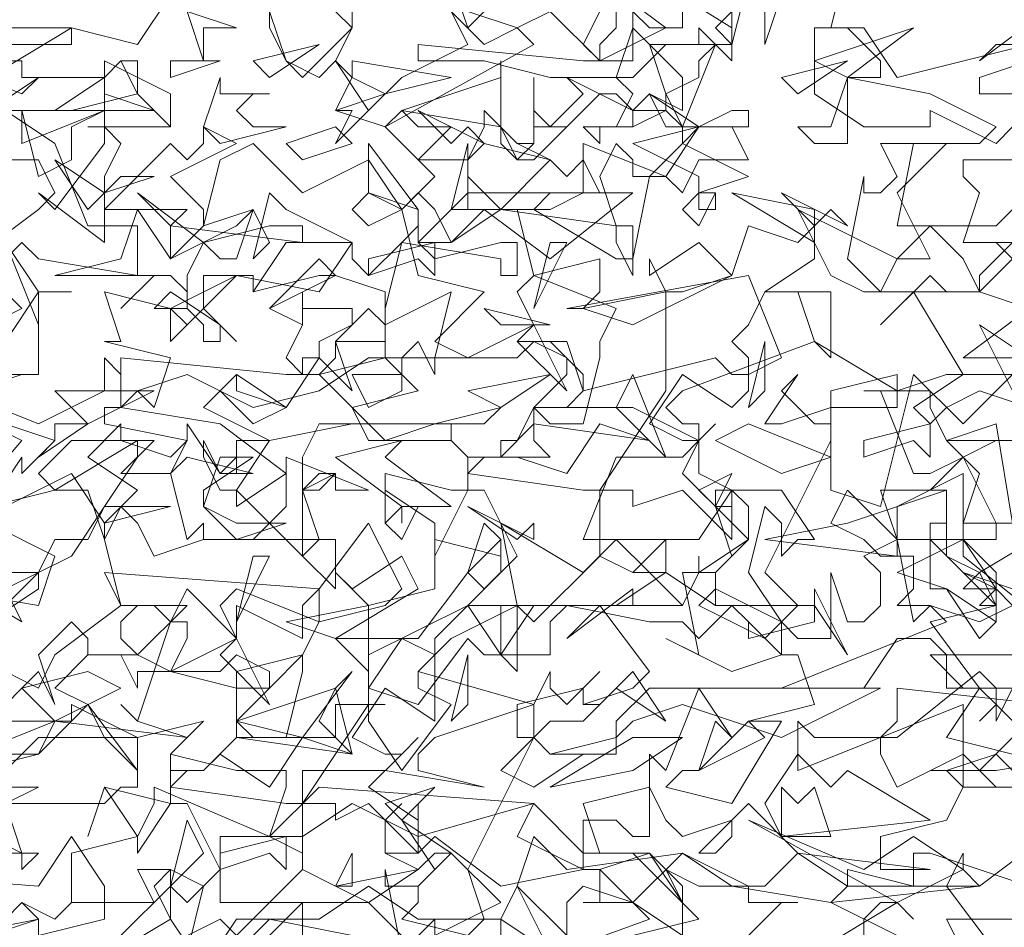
# Model space of a CAD drawing. Header units: millimetres. Extents: x 4234 to 4704, y 1542 to 2004.
# Tile 236 of 256: x 4489.1 to 4495.03, y 1827.82 to 1833.29. Entities that reach past the tile are written whole.
import ezdxf

# ---------------------------------------------------------------- set-up
doc = ezdxf.new("R2010")
doc.units = ezdxf.units.MM
doc.layers.add('BOD', color=40, linetype='Continuous')
doc.layers.add('DIMENSIONS', color=7, linetype='Continuous')

# ---------------------------------------------------------------- blocks, each defined once
blk = doc.blocks.new('A$Cf9015526')
at = {"color": 116, "lineweight": 0, "true_color": 0x136734}
for points in [[(0.5552, 1.5545), (0.644, 1.5767), (0.6662, 1.6211), (0.5552, 1.6211)], [(0.4886, 1.8432), (0.6218, 1.9986), (0.533, 2.0431)], [(2.1097, 2.5538), (1.9098, 2.4872), (1.9098, 2.465), (1.9542, 2.465)], [(1.9986, 1.8876), (1.9098, 1.8876), (1.8876, 1.8876), (1.8876, 1.9542), (1.7988, 1.9098), (1.7988, 1.8654), (1.8876, 1.8654), (1.7988, 1.821), (1.8654, 1.7988), (1.9098, 1.7322), (1.932, 1.7544), (1.932, 1.7988), (1.8876, 1.821), (1.9542, 1.7988)], [(2.0875, 1.71), (1.8654, 1.71), (1.8432, 1.71), (1.8876, 1.6655), (1.9986, 1.6655)], [(2.0209, 1.5545), (1.932, 1.6433), (1.9098, 1.6211), (1.932, 1.6433), (1.932, 1.6655), (1.9098, 1.6877), (1.7988, 1.5989), (1.7766, 1.5989), (1.7766, 1.5767), (1.7988, 1.5323), (1.8876, 1.5767), (1.932, 1.5323), (1.9764, 1.5323)], [(1.9764, 1.3991), (1.8432, 1.4435), (1.821, 1.4435), (1.821, 1.3991), (1.7322, 1.4213), (1.7322, 1.3991), (1.71, 1.3768), (1.7988, 1.3324)], [(1.8876, 1.3102), (1.8654, 1.3546), (1.9764, 1.3546), (1.9764, 1.3102)], [(0.9993, 1.288), (0.9993, 1.3546), (0.9993, 1.3768), (0.8883, 1.2658)], [(0.8439, 1.3102), (0.8661, 1.3991), (0.8217, 1.4213), (0.7773, 1.4213), (0.7995, 1.3768), (0.6884, 1.3768), (0.6662, 1.3546), (0.6218, 1.3768), (0.6662, 1.3546), (0.6884, 1.3768), (0.6884, 1.4435), (0.7773, 1.4657), (0.7995, 1.5101), (0.7995, 1.5323), (0.9549, 1.4657), (0.9771, 1.5323), (0.9771, 1.5545), (0.9549, 1.5545), (0.9327, 1.5545), (0.9105, 1.5545), (0.8217, 1.5767), (0.8439, 1.5989), (0.7773, 1.6211), (0.755, 1.6433), (0.7773, 1.6211), (0.8217, 1.7544), (0.8439, 1.7544), (0.8439, 1.7322), (0.8217, 1.6877), (0.9105, 1.6655), (0.9105, 1.6877), (0.9993, 1.71), (0.9549, 1.6655), (0.9327, 1.6655), (0.9105, 1.6655), (0.9105, 1.5989), (1.0437, 1.5989), (1.0437, 1.6433), (1.0659, 1.6433), (1.1104, 1.6433), (1.0882, 1.6433), (1.0882, 1.6211), (1.1326, 1.5545), (1.1992, 1.6433), (1.1548, 1.6655), (1.1548, 1.6877), (1.177, 1.71), (1.1326, 1.7322), (1.0882, 1.6655), (1.0882, 1.6877), (1.0437, 1.7322), (1.1548, 1.7322), (1.2214, 1.821), (1.2436, 1.7988), (1.288, 1.8432), (1.2436, 1.932), (1.2214, 1.932), (1.177, 1.8432), (1.177, 1.8876), (1.1104, 1.932), (1.1104, 1.8876), (1.1104, 1.9542), (1.1992, 1.932), (1.2214, 1.932), (1.2214, 1.9764), (1.1992, 1.9986), (1.2214, 1.9764), (1.2658, 1.9764), (1.2436, 1.9764), (1.2214, 1.9542), (1.3768, 1.932), (1.3991, 1.932), (1.4879, 2.0653), (1.4879, 2.1985), (1.5101, 2.1985), (1.5767, 2.2207), (1.5989, 2.2873), (1.6655, 2.2651), (1.6877, 2.2873), (1.6877, 2.2429), (1.6211, 2.1985), (1.71, 2.1985), (1.71, 2.1097), (1.6877, 2.1319), (1.6655, 2.1985), (1.6433, 2.1985), (1.6211, 2.1985), (1.5989, 2.1541), (1.5767, 2.1319), (1.5989, 2.1097), (1.5989, 2.0653), (1.5767, 2.0431), (1.5101, 2.0875), (1.4657, 2.0209), (1.5101, 1.9986), (1.5323, 1.9986), (1.5545, 2.0209), (1.5323, 1.9986), (1.5101, 1.9542), (1.5545, 1.9098), (1.5767, 1.9098), (1.5545, 1.9098), (1.5545, 1.932), (1.5767, 1.932), (1.5767, 1.8654), (1.5101, 1.932), (1.4435, 1.9098), (1.4435, 1.932), (1.4213, 1.932), (1.3991, 1.932), (1.3991, 1.8432), (1.4435, 1.821), (1.4879, 1.8654), (1.4879, 1.821), (1.4657, 1.821), (1.4435, 1.821), (1.3991, 1.8432), (1.3102, 1.7544), (1.288, 1.7766), (1.1992, 1.7322), (1.1548, 1.6877), (1.3102, 1.6433), (1.3324, 1.6877), (1.3324, 1.6655), (1.3546, 1.6433), (1.3991, 1.6877), (1.3768, 1.6655), (1.3768, 1.6433), (1.3991, 1.6433), (1.4435, 1.6877), (1.4879, 1.6211), (1.4213, 1.6655), (1.3768, 1.6211), (1.3324, 1.6211), (1.3102, 1.5989), (1.3324, 1.5767), (1.3768, 1.5767), (1.3102, 1.5323), (1.2658, 1.5545), (1.3102, 1.5989), (1.3102, 1.6433), (1.177, 1.5989), (1.1548, 1.5767), (1.1548, 1.5545), (1.2436, 1.5323), (1.1104, 1.5545), (0.9993, 1.5545), (0.9993, 1.4435), (0.9549, 1.4657), (0.8883, 1.4657), (0.8883, 1.3768), (1.0882, 1.3768), (1.1548, 1.3102)], [(1.177, 1.3324), (1.177, 1.3546), (1.177, 1.3324), (1.2658, 1.3768), (1.1992, 1.4435), (1.177, 1.4435), (1.1548, 1.4213), (1.1104, 1.4435), (1.1104, 1.4879), (1.1326, 1.5101), (1.1104, 1.4879), (1.1104, 1.4435), (1.1326, 1.4435), (1.1548, 1.4435), (1.177, 1.4657), (1.2658, 1.3991), (1.3768, 1.4213), (1.3768, 1.4879), (1.4213, 1.4879), (1.4435, 1.4657), (1.4657, 1.4657), (1.4657, 1.5767), (1.4879, 1.5545), (1.5323, 1.6655), (1.5767, 1.5989), (1.5545, 1.6211), (1.5323, 1.5545), (1.5101, 1.5545), (1.4879, 1.5323), (1.5767, 1.5101), (1.6433, 1.6211), (1.6211, 1.6211), (1.5989, 1.6211), (1.6877, 1.6433), (1.6655, 1.71), (1.6433, 1.71), (1.5767, 1.6877), (1.4879, 1.7322), (1.5323, 1.71), (1.5101, 1.821), (1.5545, 1.821), (1.5545, 1.7988), (1.5323, 1.7766), (1.6211, 1.7322), (1.6655, 1.7766), (1.6211, 1.821), (1.71, 1.9986), (1.71, 2.0209), (1.71, 2.0653), (1.7988, 2.0875), (1.7988, 2.0653), (1.8654, 2.0875), (1.8876, 2.0875), (1.821, 2.1985), (1.7766, 2.1541), (1.8432, 2.2207), (1.8654, 2.1985), (1.9098, 2.1985), (1.9542, 2.2429), (1.932, 2.2651), (1.9542, 2.2429)], [(1.9986, 2.354), (1.932, 2.2873), (1.9098, 2.2873), (1.8876, 2.2873), (1.7988, 2.2873), (1.821, 2.3984), (1.9098, 2.3984), (1.932, 2.4206), (1.8432, 2.465), (1.7322, 2.4872), (1.7322, 2.465), (1.7322, 2.4206), (1.7322, 2.3984), (1.6877, 2.3984), (1.6655, 2.4206), (1.71, 2.4206), (1.7322, 2.4872), (1.7544, 2.4872), (1.7766, 2.4872), (1.7766, 2.5094), (1.7322, 2.5538), (1.6877, 2.5538), (1.7544, 2.5538), (1.7988, 2.4872), (1.9764, 2.5316)], [(0.8217, 2.5982), (0.7773, 2.5316), (0.6884, 2.5538), (0.5774, 2.4872)], [(1.5989, 2.6205), (1.5767, 2.5316), (1.4879, 2.5316), (1.4435, 2.4872), (1.3324, 2.4872), (1.2436, 2.5094), (1.177, 2.5094), (1.1548, 2.5094), (1.1548, 2.5316), (1.3768, 2.5094), (1.4435, 2.5094), (1.4435, 2.5316), (1.4435, 2.576), (1.4657, 2.5538), (1.5101, 2.5538), (1.5101, 2.6205)], [(1.7322, 2.6427), (1.71, 2.5538), (1.6877, 2.5538), (1.6877, 2.465), (1.7544, 2.4206), (1.8432, 2.4206), (1.8432, 2.4428), (1.932, 2.3984), (1.9542, 2.4206)], [(1.9986, 2.3762), (1.8876, 2.3762), (1.8876, 2.354), (1.9098, 2.3318), (1.8876, 2.2651), (1.9542, 2.2651), (1.9098, 2.2207), (1.9098, 2.1985), (1.9764, 2.1763), (1.8876, 2.1097), (1.9764, 2.1097)], [(1.9542, 2.0875), (1.932, 2.0653), (1.8876, 2.0209), (1.821, 2.0875), (1.7766, 1.9098), (1.71, 1.932), (1.71, 2.0431), (1.6433, 2.0209), (1.6211, 2.0209), (1.6655, 2.0875), (1.6433, 2.0653), (1.6877, 2.0209), (1.71, 2.0209), (1.71, 2.0431), (1.7988, 2.0431), (1.7988, 2.0653), (1.6877, 2.1319), (1.5101, 2.0653), (1.4879, 2.0431), (1.5101, 2.0209), (1.5323, 2.0209), (1.5323, 1.9542), (1.5767, 1.932), (1.6433, 1.932), (1.6877, 1.8654), (1.6655, 1.8654), (1.6433, 1.8432), (1.6433, 1.8876), (1.6211, 1.9098), (1.5989, 1.821), (1.6433, 1.7544), (1.6655, 1.7322), (1.71, 1.7322), (1.71, 1.821), (1.7322, 1.7544), (1.7544, 1.7544), (1.7766, 1.7766), (1.7766, 1.821), (1.7544, 1.8432), (1.7988, 1.8654), (1.821, 1.7544), (1.8432, 1.7766), (1.9098, 1.7544), (1.9542, 1.7766), (1.932, 1.7988), (1.8876, 1.7988), (1.9098, 1.821), (1.8654, 1.8432), (1.8654, 1.932), (1.8432, 1.932), (1.8876, 1.9764), (1.8654, 1.9986), (1.9542, 1.9986), (1.932, 1.9986), (1.8876, 1.9764), (1.9098, 1.9542), (1.8876, 1.8876), (1.8876, 1.8432), (1.9986, 1.7544)], [(1.9542, 1.6655), (1.932, 1.6211), (1.932, 1.6433), (1.9098, 1.6655), (1.8654, 1.5989), (1.9542, 1.5767)], [(1.9764, 1.5323), (1.932, 1.5767), (1.8654, 1.5545), (1.8876, 1.5323), (1.8654, 1.4879), (1.7766, 1.4657), (1.7766, 1.4435), (1.7766, 1.4213), (1.8432, 1.4213), (1.6655, 1.4435), (1.5989, 1.5101), (1.5323, 1.4435), (1.5545, 1.4435), (1.5767, 1.4657), (1.5767, 1.4879), (1.5101, 1.4657), (1.4879, 1.4879), (1.4657, 1.5323), (1.3768, 1.5101), (1.3991, 1.4435), (1.4657, 1.4435), (1.3991, 1.4213), (1.4435, 1.3768), (1.5101, 1.3324), (1.5101, 1.3768), (1.4879, 1.4213), (1.5323, 1.3991), (1.5989, 1.3991), (1.5989, 1.3768), (1.6655, 1.3768), (1.6433, 1.3768), (1.5989, 1.3324)], [(1.6877, 1.3102), (1.7988, 1.3768), (1.821, 1.3546), (1.7988, 1.3768), (1.7766, 1.3768), (1.7544, 1.3546), (1.7544, 1.3102)], [(1.932, 1.3102), (1.8654, 1.3991), (1.8876, 1.4435), (1.8876, 1.4213), (1.9098, 1.3991), (1.9986, 1.4657), (2.0653, 1.3991), (2.0875, 1.3991), (2.1541, 1.3546), (2.1985, 1.3546), (2.2207, 1.3768), (2.1985, 1.288), (2.1097, 1.3768), (2.0209, 1.3102)], [(0.755, 1.3324), (0.8217, 1.3991), (0.8439, 1.3768), (0.8883, 1.4213), (0.8439, 1.5101), (0.8217, 1.5101), (0.7773, 1.4435), (0.7773, 1.4657), (0.7328, 1.5323), (0.7106, 1.4657), (0.7328, 1.5323), (0.8217, 1.5101), (0.8217, 1.5545), (0.8217, 1.5767), (0.8217, 1.5545), (0.8661, 1.5545), (0.8439, 1.5545), (0.8217, 1.5323), (0.9771, 1.5101), (0.9993, 1.5101), (1.0882, 1.6433), (1.0882, 1.7766), (1.177, 1.7988), (1.177, 1.8654), (1.2658, 1.8432), (1.2658, 1.8654), (1.2658, 1.821), (1.2214, 1.7766), (1.288, 1.7766), (1.288, 1.6877), (1.2658, 1.71), (1.2658, 1.7766), (1.2436, 1.7766), (1.2214, 1.7766), (1.177, 1.7322), (1.177, 1.71), (1.177, 1.6877), (1.177, 1.6433), (1.177, 1.6211), (1.1104, 1.6655), (1.0659, 1.5989), (1.1104, 1.5767), (1.1326, 1.5767), (1.1548, 1.5989), (1.1326, 1.5767), (1.0882, 1.5323), (1.1548, 1.4879), (1.1548, 1.5101), (1.1548, 1.4435), (1.0882, 1.5101), (1.0437, 1.4879), (1.0437, 1.5101), (1.0215, 1.5101), (0.9993, 1.5101), (0.9993, 1.4213), (1.0437, 1.3991), (1.0659, 1.4435), (1.0659, 1.4213), (1.0659, 1.3991), (1.0437, 1.3991), (0.9993, 1.4213), (0.9105, 1.3324), (0.8883, 1.3546), (0.7995, 1.3102)], [(1.1326, 1.3102), (1.1104, 1.4213), (1.1104, 1.3991), (1.1548, 1.3991), (1.1548, 1.3768), (1.1326, 1.3546), (1.2214, 1.3324), (1.2436, 1.3546), (1.2214, 1.4213), (1.3102, 1.5989), (1.288, 1.5989), (1.288, 1.6433), (1.3768, 1.6655), (1.3768, 1.6433), (1.4435, 1.6655), (1.4657, 1.6877), (1.3991, 1.7766), (1.3546, 1.7322), (1.4435, 1.7988), (1.4435, 1.7766), (1.5101, 1.7766), (1.5323, 1.821), (1.5323, 1.8432), (1.5323, 1.821), (1.5989, 1.8654), (1.5989, 1.9098), (1.5767, 1.932), (1.5323, 1.8654), (1.4879, 1.8654), (1.4657, 1.8654), (1.3768, 1.8654), (1.4213, 1.9764), (1.5101, 1.9764), (1.5323, 1.9986), (1.4435, 2.0431), (1.3324, 2.0431), (1.3102, 2.0431), (1.3102, 1.9986), (1.3324, 1.9764), (1.2658, 1.9764), (1.2658, 1.9986), (1.288, 1.9986), (1.3102, 2.0431), (1.3546, 2.0431), (1.3768, 2.0653), (1.3768, 2.0875), (1.3324, 2.1319), (1.288, 2.1319), (1.3546, 2.1319), (1.3768, 2.0653), (1.5545, 2.1097), (1.5767, 2.0875), (1.5989, 2.0875), (1.6433, 2.1097), (1.5989, 2.2207), (1.3546, 2.1763), (1.3768, 2.1763), (1.3991, 2.1985), (1.3991, 2.2429), (1.3102, 2.2207), (1.288, 2.3095), (1.1992, 2.3095), (1.2214, 2.3984), (1.2214, 2.3762), (1.2436, 2.3984), (1.2214, 2.3762), (1.2214, 2.354), (1.2658, 2.3095), (1.3324, 2.3762), (1.3546, 2.354), (1.3768, 2.3762), (1.3991, 2.3318), (1.3324, 2.3318), (1.3102, 2.3095), (1.4213, 2.2429), (1.4435, 2.2429), (1.4657, 2.354), (1.5101, 2.3984), (1.5101, 2.4206), (1.4879, 2.4428), (1.4435, 2.4206), (1.4435, 2.4428), (1.4213, 2.465), (1.3991, 2.465), (1.3768, 2.4428), (1.3546, 2.4206), (1.3102, 2.4206), (1.3102, 2.4872), (1.3102, 2.4428), (1.3324, 2.4206), (1.3768, 2.465), (1.3546, 2.4872), (1.4435, 2.4428), (1.4879, 2.4428), (1.4879, 2.465), (1.5101, 2.4206), (1.5545, 2.5316), (1.5767, 2.5094), (1.5767, 2.5316), (1.5767, 2.5538), (1.3991, 2.6649)], [(1.3991, 2.6205), (1.4879, 2.5538), (1.3991, 2.5094), (1.3324, 2.576), (1.288, 2.5538), (1.3102, 2.5316), (1.1104, 2.4206), (1.0437, 2.4428), (1.0659, 2.4872), (1.0437, 2.5094), (1.0215, 2.4872), (0.9771, 2.5094), (0.9549, 2.5538), (0.9549, 2.576), (0.9771, 2.5094), (0.9993, 2.4872), (1.0659, 2.5538), (1.0437, 2.576)], [(1.0659, 2.576), (1.0659, 2.5538), (1.0437, 2.5094), (1.0882, 2.4428), (1.1326, 2.4872), (1.2214, 2.5316), (1.1992, 2.576)], [(0.5996, 2.5538), (0.6884, 2.5538), (0.6884, 2.5316), (0.5108, 2.5316)], [(0.5108, 2.5094), (0.6218, 2.465), (0.644, 2.4872), (0.5774, 2.4428)], [(0.5774, 2.2207), (0.6218, 2.1763), (0.5774, 2.1541)], [(1.9986, 2.5316), (1.932, 2.5316), (1.9098, 2.5094), (1.9986, 2.576)], [(0.7106, 2.4206), (0.8217, 2.4206), (0.7106, 2.4206)], [(0.533, 2.0653), (0.644, 2.0209), (0.7328, 2.0653), (0.7328, 2.1097), (0.755, 2.0875), (0.755, 2.0431), (0.7328, 2.0431), (0.7328, 2.0209), (0.8439, 1.9986), (0.8217, 1.9764), (0.755, 1.9986), (0.6884, 1.9986), (0.644, 1.9542), (0.6662, 1.932), (0.5774, 1.9098), (0.6218, 1.9764), (0.6218, 1.9542), (0.6662, 1.9986), (0.533, 2.0431)], [(2.0209, 1.8876), (1.9098, 1.821), (1.932, 1.7766), (1.932, 1.7544), (1.8654, 1.7988), (1.8432, 1.7988), (1.8432, 1.8876), (1.8654, 1.8876), (1.8654, 1.8654), (1.932, 1.8654), (1.932, 1.8876), (1.8876, 1.9764), (1.8432, 1.9542), (1.821, 1.9542), (1.7766, 2.0653), (1.7544, 2.0653), (1.8432, 2.0653), (1.8432, 2.0431), (1.8654, 1.9986), (1.932, 2.0209), (1.9542, 1.8876)], [(0.5552, 1.5767), (0.6662, 1.6211), (0.8439, 1.5989), (0.8661, 1.6211), (0.7773, 1.5989), (0.644, 1.5989), (0.5996, 1.5545)], [(0.5996, 1.5323), (0.6218, 1.5323), (0.644, 1.5323), (0.5996, 1.5101), (0.6218, 1.4435), (0.5996, 1.4435)], [(0.5108, 1.7988), (0.644, 1.7766), (0.6662, 1.8432), (0.5774, 1.8876)], [(0.5996, 1.9098), (0.6884, 1.9542), (0.7328, 1.8876), (0.7773, 1.932), (0.7106, 1.9764), (0.755, 2.0209), (0.755, 1.9986), (0.7995, 1.9986), (0.755, 1.9542), (0.8217, 1.9542), (0.8439, 1.9986), (0.8439, 2.0209), (0.8883, 1.9542), (0.9105, 1.9764), (0.8883, 1.9542), (0.9327, 1.9542), (0.8439, 1.9764), (0.8217, 1.9542), (0.8439, 1.8654), (0.8661, 1.8876), (0.8661, 1.8654), (0.9327, 1.8654), (0.9771, 1.9098), (0.9771, 1.9764), (1.0882, 1.932), (1.0437, 1.932), (1.0437, 1.9542), (1.0215, 1.9542), (0.9993, 1.932), (1.0215, 1.8654), (1.0437, 1.8654), (1.0437, 1.7988), (0.9993, 1.8432), (1.0215, 1.8654), (0.8661, 1.8654), (0.7995, 1.8432), (0.7773, 1.8876), (0.755, 1.9098), (0.7328, 1.8654), (0.755, 1.7766), (0.8439, 1.7766), (0.7773, 1.71), (0.8217, 1.6877), (0.9105, 1.7322), (0.8883, 1.7766), (0.9105, 1.7988), (1.0215, 1.7544), (0.9993, 1.71), (0.9993, 1.6877), (0.9771, 1.5989), (0.9327, 1.5989), (0.9105, 1.6211), (0.9549, 1.6655), (0.9549, 1.6877), (0.9105, 1.71), (0.8883, 1.6877), (0.7773, 1.6877), (0.7773, 1.6655), (0.755, 1.71), (0.7328, 1.71), (0.7106, 1.71), (0.7106, 1.7322), (0.6884, 1.7544), (0.644, 1.71), (0.6662, 1.6433), (0.644, 1.6877), (0.5774, 1.6211)], [(0.5996, 1.5767), (0.644, 1.5767), (0.6884, 1.6211), (0.5552, 1.6211)], [(0.5108, 1.7322), (0.644, 1.6655), (0.6662, 1.71), (0.755, 1.7766), (0.7328, 1.821), (1.0215, 1.7988), (1.0882, 1.8876), (1.1326, 1.7988), (1.1104, 1.7766), (1.0215, 1.7544), (1.0215, 1.7766), (1.0215, 1.7988), (0.9993, 1.7766), (0.9993, 1.7322), (0.9105, 1.7766), (0.9105, 1.7544), (0.9105, 1.7322), (0.8439, 1.7988), (0.8217, 1.7544), (0.7995, 1.7766), (0.7773, 1.7766), (0.755, 1.7544), (0.755, 1.7322), (0.7773, 1.71), (0.7106, 1.71), (0.6662, 1.6655), (0.7106, 1.6433), (0.7773, 1.5545), (0.7773, 1.5323), (0.755, 1.5323), (0.7328, 1.5101), (0.533, 1.5101)], [(0.2887, 1.288), (0.3775, 1.3546), (0.3553, 1.4213), (0.644, 1.3991), (0.6884, 1.4657), (0.7328, 1.3991), (0.7328, 1.3546), (0.644, 1.3324), (0.644, 1.3546), (0.6218, 1.3768), (0.5996, 1.3546), (0.5996, 1.3324), (0.533, 1.3546), (0.5108, 1.3324), (0.4664, 1.3768), (0.4219, 1.3324), (0.3997, 1.3546), (0.3775, 1.3546), (0.3775, 1.3324)]]:
    blk.add_lwpolyline(points, dxfattribs=at)
for points in [[(1.2658, 2.5982), (1.2214, 2.5538), (1.1992, 2.6205), (1.2436, 2.576)], [(1.4435, 2.5982), (1.4657, 2.5982), (1.4213, 2.576), (1.4213, 2.5538), (1.3991, 2.5316), (1.3991, 2.5094), (1.3768, 2.5316), (1.3991, 2.576), (1.3546, 2.5982), (1.3991, 2.5982), (1.4213, 2.576), (1.3991, 2.576), (1.3991, 2.6205), (1.4213, 2.6205)], [(1.6211, 2.5316), (1.6211, 2.576), (1.5989, 2.5982), (1.5767, 2.576), (1.5767, 2.5316), (1.5545, 2.5538), (1.6211, 2.6205), (1.6433, 2.5982)], [(1.288, 2.5538), (1.2436, 2.5316), (1.1992, 2.576), (1.2214, 2.5982), (1.2214, 2.576)], [(0.8661, 2.5538), (0.8661, 2.5094), (0.8439, 2.576), (0.9105, 2.5538)], [(1.5101, 2.4428), (1.4657, 2.465), (1.4435, 2.4428), (1.4435, 2.4206), (1.3991, 2.4206), (1.3991, 2.3984), (1.3768, 2.4206), (1.4213, 2.4206), (1.4435, 2.465), (1.4213, 2.4872), (1.4435, 2.5538), (1.5101, 2.4872)], [(1.5323, 2.5094), (1.5323, 2.4872), (1.4879, 2.465), (1.4657, 2.5316), (1.5323, 2.5316), (1.5323, 2.5538), (1.5545, 2.5316)], [(1.6877, 2.5094), (1.821, 2.5538), (1.7322, 2.4872)], [(0.9549, 2.4872), (0.9327, 2.5094), (1.0215, 2.5316)], [(0.7328, 2.4872), (0.755, 2.5094), (0.7773, 2.5094), (0.7773, 2.465), (0.6884, 2.4428), (0.5996, 2.4428), (0.5996, 2.5094), (0.6218, 2.5094), (0.6218, 2.4872)], [(0.755, 2.3984), (0.7328, 2.354), (0.7328, 2.3318), (0.7328, 2.3095), (0.8217, 2.3984), (0.8439, 2.3762), (0.8661, 2.3984), (0.8661, 2.4206), (0.9105, 2.3984), (0.8217, 2.354), (0.8661, 2.3095), (0.8661, 2.2873), (0.8217, 2.2429), (0.8217, 2.2873), (0.8439, 2.3095), (0.7995, 2.3095), (0.7328, 2.3095), (0.7328, 2.2651), (0.644, 2.3318), (0.6662, 2.3095), (0.7328, 2.3984), (0.7328, 2.5094), (0.7328, 2.4206)], [(0.8217, 2.4206), (0.7773, 2.465), (0.755, 2.5094), (0.7328, 2.4872), (0.7328, 2.5094), (0.8217, 2.465)], [(0.8217, 2.4872), (0.8217, 2.5094), (0.8883, 2.5094)], [(1.1104, 2.465), (1.0437, 2.3984), (1.0659, 2.4428), (1.0437, 2.4428), (1.1104, 2.465), (1.0659, 2.4872), (1.0659, 2.5094), (1.1992, 2.4872)], [(1.1326, 2.4428), (1.2658, 2.4872), (1.2658, 2.5094), (1.2658, 2.4206)], [(1.6655, 2.465), (1.6433, 2.4872), (1.7322, 2.5094)], [(0.7995, 2.4428), (0.6662, 2.4428), (0.7328, 2.4872), (0.7328, 2.465)], [(0.9549, 2.465), (0.9327, 2.465), (0.9105, 2.4428), (0.9327, 2.4206), (0.9771, 2.4206), (0.8883, 2.3984), (0.8661, 2.4206), (0.8883, 2.4872), (0.8883, 2.465)], [(1.5767, 2.4428), (1.5989, 2.4428), (1.5989, 2.4206), (1.4879, 2.4206), (1.4657, 2.465), (1.5323, 2.4206)], [(0.6662, 2.3984), (0.7106, 2.2873), (0.7773, 2.2873), (0.7773, 2.2207), (0.644, 2.2429), (0.6218, 2.2651), (0.5774, 2.2207), (0.533, 2.2207), (0.4441, 2.1985), (0.4441, 2.2207), (0.4886, 2.2651), (0.533, 2.2207), (0.5552, 2.2429), (0.644, 2.3095), (0.6662, 2.3318), (0.644, 2.3762), (0.5996, 2.3762), (0.5774, 2.354), (0.5774, 2.3095), (0.5552, 2.3762), (0.5996, 2.4428)], [(0.7328, 2.4428), (0.6884, 2.4206), (0.6884, 2.3762), (0.644, 2.354), (0.6218, 2.4428), (0.6218, 2.3984)], [(1.1992, 2.4206), (1.1548, 2.3762), (1.2214, 2.3762), (1.2436, 2.4206), (1.2436, 2.4428), (1.288, 2.3984), (1.3102, 2.3984), (1.288, 2.3984), (1.3324, 2.3762), (1.2436, 2.3984), (1.2214, 2.3762), (1.2214, 2.3095), (1.2436, 2.3095), (1.2658, 2.3095), (1.3324, 2.3095), (1.3768, 2.3318), (1.3768, 2.3984), (1.4879, 2.354), (1.4435, 2.354), (1.4435, 2.3762), (1.4213, 2.3984), (1.3991, 2.354), (1.4213, 2.2873), (1.4435, 2.2873), (1.4435, 2.2207), (1.4213, 2.2651), (1.4213, 2.2873), (1.2658, 2.3095), (1.1992, 2.2651), (1.177, 2.3095), (1.1548, 2.3318), (1.1326, 2.3095), (1.1548, 2.2207), (1.2436, 2.1985), (1.177, 2.1319), (1.2214, 2.1097), (1.3102, 2.1541), (1.288, 2.1985), (1.3102, 2.2207), (1.4213, 2.1763), (1.3991, 2.1319), (1.3991, 2.1097), (1.3768, 2.0209), (1.3324, 2.0209), (1.3102, 2.0431), (1.3546, 2.0875), (1.3546, 2.1097), (1.3102, 2.1319), (1.288, 2.1097), (1.177, 2.1097), (1.177, 2.0875), (1.1548, 2.1319), (1.1326, 2.1097), (1.1104, 2.1097), (1.1104, 2.1541), (1.0882, 2.1763), (1.0437, 2.1319), (1.0659, 2.0653), (1.0215, 2.1097), (0.9771, 2.0431), (0.9105, 2.0875), (0.8661, 2.0431), (0.9549, 1.9986), (1.0659, 2.0209), (1.2436, 2.0209), (1.2658, 2.0431), (1.177, 2.0209), (1.0215, 2.0209), (0.9993, 1.9764), (0.9993, 1.9542), (0.9993, 1.932), (1.0215, 1.932), (1.0437, 1.9542), (0.9993, 1.932), (0.9993, 1.8654), (0.9993, 1.8432), (0.9105, 1.932), (0.9105, 1.9098), (0.9771, 1.9542), (0.8883, 2.0209), (0.755, 2.0431), (0.7773, 2.0653), (0.7995, 2.0431), (0.8217, 2.1097), (0.7328, 2.1319), (0.755, 2.1319), (0.7328, 2.1985), (0.8217, 2.1763), (0.9105, 2.2207), (1.0215, 2.1985), (1.0659, 2.2651), (0.9771, 2.3095), (0.9549, 2.3318), (0.9327, 2.2429), (0.9549, 2.2651), (0.9327, 2.3095), (0.8661, 2.2873), (0.8883, 2.3762), (0.9327, 2.3984), (0.9993, 2.3318), (1.0882, 2.3762), (1.1326, 2.3095), (1.177, 2.354), (1.1104, 2.4206), (1.1326, 2.4428), (1.1548, 2.4206)], [(1.2214, 2.4206), (1.2436, 2.3984), (1.1548, 2.4428), (1.1992, 2.3984)], [(0.9993, 2.3762), (0.9771, 2.3984), (1.0437, 2.4206), (1.0659, 2.3984)], [(1.3102, 2.3984), (1.3102, 2.4206), (1.3324, 2.4206), (1.3546, 2.4206), (1.3102, 2.3762), (1.288, 2.3762), (1.2658, 2.3984), (1.2658, 2.4206), (1.288, 2.3762)], [(1.5989, 2.354), (1.5323, 2.3318), (1.5545, 2.3318), (1.5545, 2.3095), (1.5323, 2.3095), (1.5323, 2.354), (1.4435, 2.3984), (1.5323, 2.4206), (1.5101, 2.3984)], [(1.5989, 2.3762), (1.5323, 2.3762), (1.5101, 2.3318), (1.4879, 2.354), (1.5323, 2.4206), (1.5767, 2.4206)], [(1.1548, 2.2651), (1.177, 2.2429), (1.2658, 2.2651), (1.288, 2.2651), (1.288, 2.2207), (1.2658, 2.2207), (1.2658, 2.2429), (1.1326, 2.2651), (1.1104, 2.1763), (1.1104, 2.1541), (1.1992, 2.1985), (1.177, 2.1097), (1.0882, 2.1097), (1.0215, 2.0653), (0.9327, 2.0431), (0.8439, 2.0875), (0.7773, 2.0653), (0.755, 2.0653), (0.755, 2.1097), (0.9771, 2.0875), (1.0215, 2.0875), (1.0437, 2.1097), (1.0437, 2.1319), (1.0659, 2.1319), (1.1104, 2.1319), (1.1104, 2.1985), (1.0437, 2.2207), (1.0215, 2.2207), (0.9327, 2.1985), (0.9327, 2.2207), (0.9105, 2.2207), (0.8661, 2.1763), (0.9105, 2.1319), (0.8661, 2.1763), (0.8661, 2.2207), (0.9327, 2.2207), (0.9327, 2.1985), (0.9771, 2.2651), (1.0659, 2.2651), (1.0659, 2.2429), (1.0882, 2.2207), (1.1326, 2.2651), (1.1548, 2.2873), (1.1548, 2.3095), (1.0882, 2.3318), (1.0882, 2.3984), (1.1548, 2.3095)], [(1.7988, 2.3318), (1.8432, 2.2429), (1.7988, 2.2429), (1.7766, 2.1985), (1.7322, 2.2429), (1.7544, 2.354), (1.7544, 2.3318), (1.7766, 2.3318), (1.7988, 2.354), (1.7766, 2.3984), (1.8654, 2.3984)], [(0.755, 2.354), (0.7995, 2.354), (0.7328, 2.3318), (0.7106, 2.3095), (0.6662, 2.3762), (0.7328, 2.3318)], [(0.9549, 2.2873), (0.9993, 2.2873), (0.9993, 2.2651), (0.8217, 2.2873), (0.7773, 2.3318), (0.8661, 2.2651)], [(1.0882, 2.2873), (1.0659, 2.3095), (1.0882, 2.3318), (1.1326, 2.3095)], [(1.3324, 2.2429), (1.2436, 2.3095), (1.1992, 2.2651), (1.177, 2.2651), (1.177, 2.2207), (1.1548, 2.2429), (1.0882, 2.2207), (1.0882, 2.2429), (1.177, 2.2651), (1.1548, 2.2651), (1.2214, 2.3318), (1.4435, 2.3318)], [(1.5323, 2.2873), (1.5101, 2.3095), (1.5323, 2.3318), (1.5545, 2.3318)], [(1.6877, 2.2651), (1.5767, 2.3318), (1.6877, 2.3095)], [(1.71, 2.3095), (1.7322, 2.2873), (1.6433, 2.3318), (1.6877, 2.2873)], [(0.9105, 2.2873), (0.9327, 2.3095), (0.9105, 2.2429), (0.8883, 2.2429), (0.8661, 2.2651), (0.8439, 2.2207), (0.8439, 2.1763), (0.8439, 2.1985), (0.8217, 2.2207), (0.7995, 2.2207), (0.755, 2.1763), (0.7995, 2.2207), (0.6884, 2.2207), (0.6662, 2.2207), (0.755, 2.2429), (0.7773, 2.3095), (0.8217, 2.2429)], [(1.8432, 2.2873), (1.8876, 2.2429), (1.9098, 2.1985), (1.7988, 2.1985), (1.7766, 2.1985), (1.7544, 2.1985), (1.71, 2.2207), (1.6655, 2.3095), (1.7988, 2.2429)], [(0.644, 2.1541), (0.5996, 2.2651), (0.644, 2.1985)], [(1.3102, 2.1763), (1.3324, 2.2651), (1.3546, 2.2651)], [(1.4435, 2.1541), (1.3768, 2.1763), (1.4879, 2.1985), (1.4657, 2.2429), (1.4657, 2.2207), (1.5323, 2.2651), (1.5767, 2.2207)], [(0.9549, 2.1763), (1.0215, 2.2429), (1.0437, 2.2207)], [(0.644, 2.1985), (0.644, 2.1097), (0.644, 2.0875), (0.5996, 2.0875), (0.5774, 2.1541), (0.5996, 2.1319), (0.644, 2.1985), (0.6884, 2.1985)], [(0.8883, 2.1319), (0.8661, 2.1319), (0.8661, 2.1541), (0.8439, 2.1763), (0.7995, 2.1763), (0.8217, 2.1985), (0.8883, 2.1541)], [(1.0437, 2.1763), (1.0659, 2.1763), (1.0659, 2.1541), (1.0215, 2.1319), (1.0215, 2.1097), (0.9993, 2.1097), (0.9993, 2.0875), (0.9771, 2.1097), (0.9993, 2.1541), (0.9549, 2.1763), (0.9993, 2.1541), (0.9993, 2.1985), (0.9993, 2.1763)], [(0.8661, 2.1763), (0.8217, 2.1319), (0.8217, 2.1763), (0.8439, 2.1541)], [(1.2658, 2.1541), (1.2436, 2.1763), (1.3324, 2.1541)], [(1.288, 2.1319), (1.3102, 2.1541), (1.3546, 2.0653)], [(2.0431, 2.0653), (1.9098, 2.1541), (1.9542, 2.0653)], [(1.6211, 2.0653), (1.5989, 2.0431), (1.6211, 2.1319)], [(1.0659, 2.0431), (1.0215, 2.0875), (1.1104, 2.1097), (1.1548, 2.0653)], [(1.1326, 2.0875), (1.1326, 2.0653), (1.0882, 2.0431), (1.0659, 2.0875), (1.1326, 2.0875), (1.1326, 2.1097)], [(0.5552, 2.0653), (0.533, 2.0875), (0.6218, 2.0875)], [(0.9771, 2.0431), (0.9327, 2.0209), (0.8883, 2.0653), (0.9105, 2.0875), (0.9105, 2.0653)], [(1.2658, 2.0431), (1.2214, 2.0653), (1.3324, 2.0875)], [(1.4213, 2.0431), (1.4435, 2.0875), (1.4879, 1.9764)], [(2.0431, 2.0209), (1.9098, 2.0653), (1.8654, 2.0431), (1.8432, 2.0209), (1.8432, 1.9764), (1.821, 1.9986), (1.7544, 1.9764), (1.7544, 1.9986), (1.8432, 2.0209), (1.821, 2.0431), (1.8876, 2.0875), (2.1985, 2.0875)], [(0.7106, 2.0209), (0.644, 1.9764), (0.6662, 1.9986), (0.6662, 2.0209), (0.7106, 2.0209), (0.6662, 2.0653), (0.7995, 2.0653)], [(1.177, 2.0209), (1.1992, 2.0209), (1.1992, 1.9986), (1.0882, 1.9986), (1.0659, 2.0431), (1.1104, 1.9986)], [(1.3991, 2.0209), (1.3546, 1.9542), (1.288, 1.9764), (1.2658, 1.9764), (1.3102, 2.0209), (1.4657, 1.9986)], [(1.6433, 1.9542), (1.5545, 1.9986), (1.5989, 2.0209), (1.71, 1.9764)], [(0.7328, 1.9098), (0.8217, 1.9098), (0.7328, 1.8876), (0.7328, 1.8654), (0.7106, 1.932), (0.6662, 1.932), (0.7773, 1.9986), (0.7773, 1.9764)], [(0.9105, 1.9542), (0.9105, 1.9986), (0.9327, 1.9986), (0.9549, 1.9986), (0.9105, 1.932), (0.8883, 1.932), (0.8661, 1.9764), (0.8661, 1.9986), (0.8883, 1.9542)], [(1.1992, 1.9098), (1.1326, 1.9098), (1.1326, 1.8876), (1.1326, 1.9098), (1.0437, 1.9764), (1.1326, 1.9986), (1.1104, 1.9764)], [(0.8661, 1.932), (0.8661, 1.9098), (0.9105, 1.8876), (0.9771, 1.8876), (0.9105, 1.8654), (0.8661, 1.9098), (0.8883, 1.9764), (0.9327, 1.9764)], [(1.5989, 1.8654), (1.5545, 1.821), (1.5767, 1.8432), (1.5545, 1.9098), (1.5323, 1.932), (1.5767, 1.9542), (1.5545, 1.9098)], [(1.7988, 1.8432), (1.6211, 1.8654), (1.7322, 1.8876), (1.8654, 1.932), (1.7766, 1.932), (1.7988, 1.8654)], [(1.8432, 1.8654), (1.932, 1.7766), (1.8432, 1.7544), (1.9098, 1.6655), (1.8654, 1.6655), (1.8654, 1.71), (1.8432, 1.7322), (1.7988, 1.7322), (1.7544, 1.6655), (1.6433, 1.6655), (1.8654, 1.7544), (1.8432, 1.7766), (1.7988, 1.7766), (1.821, 1.7988), (1.821, 1.8432), (1.7766, 1.8432), (1.7544, 1.8654), (1.71, 1.8876), (1.7322, 1.932), (1.7988, 1.8654)], [(0.5996, 1.7988), (0.6218, 1.7544), (0.5108, 1.821), (0.5108, 1.8432), (0.533, 1.8876), (0.5996, 1.821), (0.644, 1.821), (0.6662, 1.8654), (0.7106, 1.8654), (0.7328, 1.9098), (0.6884, 1.8432)], [(1.1326, 1.8654), (1.1104, 1.8876), (1.1326, 1.9098), (1.1548, 1.9098)], [(1.3102, 1.8876), (1.3102, 1.8654), (1.2214, 1.9098), (1.288, 1.8654)], [(1.2214, 1.821), (1.2436, 1.8876), (1.2658, 1.8654)], [(1.4213, 1.8654), (1.4657, 1.821), (1.5101, 1.7766), (1.3768, 1.7766), (1.3546, 1.7766), (1.288, 1.7766), (1.2658, 1.8876), (1.3768, 1.821)], [(1.932, 1.7766), (1.9098, 1.7766), (1.932, 1.7988), (1.8876, 1.8654), (1.932, 1.821)], [(0.9105, 1.7544), (0.9327, 1.8432), (0.9549, 1.8432)], [(1.0437, 1.7322), (0.9771, 1.7544), (1.0882, 1.7766), (1.0437, 1.821), (1.0659, 1.7988), (1.1326, 1.8432), (1.1548, 1.7988)], [(0.5774, 1.7544), (0.644, 1.821), (0.644, 1.7988)], [(1.6877, 1.7766), (1.6877, 1.7544), (1.5989, 1.7322), (1.5989, 1.7544), (1.5767, 1.7766), (1.5323, 1.7322), (1.5101, 1.7544), (1.4657, 1.7544), (1.3546, 1.7766), (1.3324, 1.7544), (1.3324, 1.71), (1.2436, 1.71), (1.2214, 1.7322), (1.1548, 1.6433), (1.0882, 1.6655), (1.0882, 1.71), (1.2214, 1.7766), (1.2658, 1.71), (1.3102, 1.7766), (1.4213, 1.7766), (1.4879, 1.821), (1.5545, 1.7766)], [(1.6433, 1.71), (1.5989, 1.7544), (1.5767, 1.7766), (1.5545, 1.7766), (1.5545, 1.7988), (1.6433, 1.7544)], [(1.6877, 1.7766), (1.6877, 1.7988), (1.7322, 1.71)], [(0.8883, 1.71), (0.9105, 1.7322), (0.9549, 1.6433)], [(1.2214, 1.6433), (1.1992, 1.6211), (1.2214, 1.71)], [(1.9986, 1.5989), (2.0209, 1.5767), (1.9986, 1.5545), (2.0875, 1.4657), (1.9986, 1.4213), (2.0431, 1.4657), (1.9542, 1.5323), (1.8876, 1.5323), (1.8876, 1.6433), (1.6655, 1.5545), (1.6655, 1.5767), (1.6655, 1.5989), (1.6655, 1.6211), (1.6877, 1.5989), (1.7766, 1.5989), (1.7988, 1.6211), (1.7988, 1.6655), (1.9986, 1.6433), (2.0653, 1.71), (2.0875, 1.6877)], [(0.6662, 1.6211), (0.6218, 1.6655), (0.7106, 1.6877), (0.755, 1.6655)], [(0.9105, 1.6211), (1.0437, 1.6655), (1.0659, 1.6877), (0.9993, 1.5989)], [(1.0215, 1.6211), (1.0437, 1.6655), (1.0659, 1.5767)], [(1.6433, 1.5989), (1.5101, 1.6433), (1.4435, 1.6211), (1.4213, 1.5989), (1.4213, 1.5767), (1.3324, 1.5767), (1.4213, 1.5989), (1.4213, 1.6211), (1.4657, 1.6655), (1.7766, 1.6655)], [(0.7773, 1.5545), (0.7328, 1.5989), (0.7106, 1.6433), (0.6884, 1.6211), (0.6884, 1.6433), (0.7773, 1.5989)], [(1.5323, 1.5545), (1.5989, 1.6211), (1.6211, 1.5989)], [(0.9993, 1.5989), (0.9549, 1.5323), (0.8883, 1.5767), (0.8661, 1.5545), (0.9105, 1.5989), (1.0659, 1.5767)], [(1.4435, 1.5545), (1.3324, 1.5323), (1.4435, 1.5989), (1.5101, 1.5989)], [(1.932, 1.5545), (1.8432, 1.5545), (1.9098, 1.5545), (1.9542, 1.5989), (2.0653, 1.5767)], [(1.7322, 1.5545), (1.8432, 1.4879), (1.6433, 1.4657), (1.6211, 1.5101), (1.6655, 1.5767), (1.71, 1.5323)], [(1.1548, 1.4657), (1.0659, 1.5101), (0.9993, 1.4657), (0.9771, 1.4657), (0.9771, 1.4213), (0.9549, 1.4435), (0.8883, 1.4213), (0.8883, 1.4435), (0.9771, 1.4657), (0.9549, 1.4657), (1.0215, 1.5323), (1.3102, 1.5101)], [(1.1992, 1.4435), (1.1548, 1.3991), (1.177, 1.4213), (1.1326, 1.4879), (1.1104, 1.5101), (1.177, 1.5323), (1.1326, 1.4879)], [(1.6877, 1.5323), (1.71, 1.4657), (1.6433, 1.4657), (1.6433, 1.4879), (1.6433, 1.5323), (1.6655, 1.5101)], [(1.4435, 1.4435), (1.5323, 1.3546), (1.4435, 1.3324), (1.4879, 1.2658), (1.4879, 1.2436), (1.4657, 1.2436), (1.4657, 1.288), (1.4435, 1.3102), (1.3768, 1.3102), (1.3546, 1.2658), (1.2214, 1.2658), (1.4657, 1.3546), (1.4435, 1.3768), (1.3768, 1.3768), (1.3991, 1.3768), (1.3991, 1.4213), (1.3768, 1.4213), (1.3324, 1.4435), (1.288, 1.4657), (1.3102, 1.5101), (1.3768, 1.4435)], [(0.8217, 1.3991), (0.8439, 1.4879), (0.8661, 1.4435)], [(1.7988, 1.3768), (1.5989, 1.4879), (1.7544, 1.4213), (1.821, 1.4657), (1.8876, 1.4213)], [(0.644, 1.4435), (0.6218, 1.4213), (0.6218, 1.4435), (0.5996, 1.4435), (0.5996, 1.3991), (0.5774, 1.4213), (0.5108, 1.3546), (0.533, 1.3324), (0.644, 1.3546), (0.5108, 1.3102), (0.5108, 1.4213), (0.5108, 1.3991), (0.5108, 1.3768), (0.5108, 1.3546), (0.5774, 1.4657), (0.6218, 1.4435)], [(1.5101, 1.4435), (1.5989, 1.3991), (1.6211, 1.3991), (1.6655, 1.4435), (1.7322, 1.3991), (1.9098, 1.3991), (1.71, 1.3768), (1.5767, 1.3991), (1.5101, 1.4435), (1.4435, 1.3768), (1.3768, 1.3991), (1.3546, 1.3768), (1.3546, 1.3324), (1.288, 1.3991), (1.3102, 1.4657), (1.3546, 1.4213)], [(1.5101, 1.3546), (1.5101, 1.3768), (1.4657, 1.4435), (1.5101, 1.3991)], [(0.8217, 1.3546), (0.7995, 1.3991), (0.8217, 1.4213)], [(1.0882, 1.3768), (1.0437, 1.3991), (1.1548, 1.4213)], [(1.2658, 1.3546), (1.2658, 1.3324), (1.177, 1.3102), (1.177, 1.3324), (1.177, 1.3546), (1.1326, 1.3102), (1.1104, 1.3324), (1.0659, 1.3324), (0.9549, 1.3546), (0.9327, 1.3324), (0.9327, 1.288), (0.8439, 1.288), (0.8217, 1.3102), (0.755, 1.2214), (0.6884, 1.2436), (0.7106, 1.288), (0.8217, 1.3546), (0.8661, 1.288), (0.9105, 1.3546), (1.0215, 1.3546), (1.0882, 1.3991), (1.1548, 1.3546)], [(1.2658, 1.3546), (1.288, 1.3991), (1.3324, 1.3102)]]:
    blk.add_lwpolyline(points, close=True, dxfattribs=at)

msp = doc.modelspace()

# ---------------------------------------------------------------- hatches: boundary and pattern name
at = {"layer": 'DIMENSIONS'}
h = msp.add_hatch(dxfattribs=at)
h.set_pattern_fill('GRASS', color=256, scale=0.5)
h.set_pattern_definition([(90, (3399.144, -158.445), (-8.980256, 8.980256), [2.38125, -15.57926]), (45, (3399.144, -158.445), (-8.980256, 8.980256), [2.38125, -10.31875]), (135, (3399.144, -158.445), (-8.980256, -8.980256), [2.38125, -10.31875])])
h.paths.add_polyline_path([(4417.6425, 1844.3253), (4423.2951, 1838.2514), (4434.9969, 1847.6295), (4469.633, 1855.411), (4513.1489, 1877.6572), (4531.9103, 1892.8657), (4546.8873, 1910.4574), (4556.576, 1922.7476), (4577.553, 1933.381), (4592.7448, 1936.6466), (4614.9867, 1937.2699), (4624.0253, 1937.2699), (4633.3522, 1938.7107), (4636.3977, 1940.2306), (4631.8428, 1952.3869, 0.161807)])
h.paths.add_polyline_path([(4631.8428, 1952.3869), (4629.8752, 1957.6381), (4629.4018, 1957.3619), (4621.324, 1958.355), (4615.8552, 1959.6126), (4597.3065, 1970.6836), (4571.5628, 1964.4359), (4571.5628, 1952.3502), (4556.6565, 1951.2934), (4533.2051, 1949.7013), (4514.0135, 1931.7588), (4500.0937, 1928.3885), (4467.5142, 1910.2651), (4457.6487, 1889.7679), (4440.0951, 1876.8578), (4418.6103, 1858.4577), (4410.1637, 1852.3615), (4417.6425, 1844.3253, -0.161807)])
h.paths.add_polyline_path([(4548.0789, 1916.6002), (4552.8565, 1929.9377), (4546.693, 1932.1455), (4541.9153, 1918.808)], flags=24)
h.paths.add_polyline_path([(4503.0556, 1883.2742), (4507.8332, 1896.6117), (4501.6696, 1898.8196), (4496.892, 1885.482)], flags=24)
h.paths.add_polyline_path([(4451.7368, 1857.409), (4456.5145, 1870.7465), (4450.3509, 1872.9544), (4445.5733, 1859.6168)], flags=24)
h.paths.add_polyline_path([(4412.9931, 1854.3366), (4417.0765, 1849.9489), (4419.3393, 1852.0547), (4415.2559, 1856.4424)], flags=24)
h.paths.add_polyline_path([(4596.3471, 1950.1809), (4601.1248, 1963.5184), (4594.9612, 1965.7262), (4590.1836, 1952.3887)], flags=24)
h.paths.add_polyline_path([(4509.7992, 1914.4402), (4520.7716, 1919.9756), (4517.1217, 1927.2104), (4506.1494, 1921.675)], flags=24)
h.paths.add_polyline_path([(4321.6553, 1898.427), (4326.0339, 1896.392), (4327.3367, 1899.1951), (4322.958, 1901.2301)], flags=9)
h.paths.add_polyline_path([(4333.4365, 1891.9961), (4338.2762, 1888.46), (4340.0997, 1890.9559), (4335.26, 1894.492)], flags=9)
h.paths.add_polyline_path([(4351.1951, 1875.6427), (4355.5215, 1871.4944), (4357.6608, 1873.7255), (4353.3344, 1877.8738)], flags=9)
h.paths.add_polyline_path([(4373.9221, 1853.7811), (4378.2721, 1849.6575), (4380.3986, 1851.9008), (4376.0487, 1856.0244)], flags=9)
h.paths.add_polyline_path([(4389.205, 1846.109), (4392.5459, 1849.595), (4390.3143, 1851.7338), (4386.9734, 1848.2478)], flags=9)
h.paths.add_polyline_path([(4407.9742, 1825.8927), (4411.6376, 1829.0381), (4409.6239, 1831.3833), (4405.9606, 1828.2379)], flags=9)
h.paths.add_polyline_path([(4405.6972, 1823.1876), (4408.8355, 1819.5181), (4411.1846, 1821.5272), (4408.0463, 1825.1967)], flags=9)
h.paths.add_polyline_path([(4412.0765, 1813.536), (4414.8574, 1808.2263), (4417.5956, 1809.6604), (4414.8147, 1814.9701)], flags=9)
h.paths.add_polyline_path([(4306.0633, 1735.5308), (4308.3702, 1742.3082), (4305.4441, 1743.3042), (4303.1371, 1736.5268)], flags=9)
h.paths.add_polyline_path([(4289.1237, 1902.077), (4295.0617, 1902.8939), (4294.6404, 1905.9561), (4288.7025, 1905.1392)], flags=9)
h.paths.add_polyline_path([(4305.67, 1902.4686), (4311.5251, 1901.1867), (4312.1862, 1904.2062), (4306.331, 1905.4882)], flags=9)
h.paths.add_polyline_path([(4434.2122, 1813.2206), (4438.5999, 1817.304), (4436.4941, 1819.5668), (4432.1063, 1815.4834)], flags=9)
h.paths.add_polyline_path([(4381.102, 1865.7275), (4385.1854, 1861.3397), (4387.4482, 1863.4456), (4383.3648, 1867.8333)], flags=9)
h.paths.add_polyline_path([(4421.9781, 1821.8049), (4426.0615, 1817.4172), (4428.3243, 1819.523), (4424.2409, 1823.9108)], flags=9)
h.paths.add_polyline_path([(4410.3951, 1823.868), (4413.9297, 1827.1574), (4411.8239, 1829.4202), (4408.2893, 1826.1308)], flags=9)
h.paths.add_polyline_path([(4387.3909, 1817.4858), (4392.1686, 1830.8233), (4386.005, 1833.0311), (4381.2274, 1819.6936)], flags=9)
h.paths.add_polyline_path([(4347.9726, 1750.0597), (4352.7503, 1763.3972), (4346.5867, 1765.6051), (4341.8091, 1752.2675)], flags=9)
h.paths.add_polyline_path([(4341.4321, 1678.3148), (4346.2097, 1691.6523), (4340.0462, 1693.8601), (4335.2686, 1680.5226)], flags=9)
h.paths.add_polyline_path([(4323.3673, 1583.7016), (4328.1449, 1597.0392), (4321.9814, 1599.247), (4317.2037, 1585.9095)], flags=9)
h.paths.add_polyline_path([(4335.3652, 1700.4464), (4339.9795, 1713.3279), (4330.8251, 1716.6071), (4326.2108, 1703.7256)], flags=9)
h.paths.add_polyline_path([(4396.1792, 1839.031), (4404.6554, 1830.2107), (4406.8611, 1832.3304), (4398.3849, 1841.1506)], flags=9)
h.paths.add_polyline_path([(4396.4333, 1860.2956), (4402.6288, 1853.7761), (4403.7122, 1854.8057), (4397.5167, 1861.3251)], flags=9)
h.paths.add_polyline_path([(4349.0141, 1900.3774), (4363.5849, 1891.1608), (4365.102, 1893.5592), (4350.5312, 1902.7758)], flags=9)
h.paths.add_polyline_path([(4438.6658, 1769.7519), (4437.6109, 1764.1146), (4441.3279, 1763.4191), (4442.3828, 1769.0563)], flags=9)
h.paths.add_polyline_path([(4432.3393, 1775.0815), (4431.5916, 1769.3953), (4435.3409, 1768.9023), (4436.0886, 1774.5885)], flags=9)
h.paths.add_polyline_path([(4446.5759, 1765.0098), (4445.4726, 1759.3818), (4449.1836, 1758.6543), (4450.2868, 1764.2824)], flags=9)
h.paths.add_polyline_path([(4333.2801, 1902.1363), (4338.0795, 1900.1576), (4339.5209, 1903.6536), (4334.7215, 1905.6324)], flags=9)
h.paths.add_polyline_path([(4335.5168, 1907.037), (4340.8576, 1904.9473), (4342.2355, 1908.4689), (4336.8946, 1910.5586)], flags=9)
h.paths.add_polyline_path([(4338.3128, 1912.555), (4343.7532, 1910.7401), (4344.9499, 1914.3274), (4339.5095, 1916.1422)], flags=9)
h.paths.add_polyline_path([(4390.5848, 1863.0102), (4393.6134, 1859.8177), (4396.592, 1862.6434), (4393.5633, 1865.8359)], flags=9)
h.paths.add_polyline_path([(4431.1188, 1819.2282), (4434.1502, 1816.0327), (4437.1288, 1818.8584), (4434.0973, 1822.0539)], flags=9)
h.paths.add_polyline_path([(4421.1353, 1830.1653), (4424.1639, 1826.9728), (4427.1425, 1829.7985), (4424.1138, 1832.991)], flags=9)
h.paths.add_polyline_path([(4410.884, 1841.2141), (4413.9127, 1838.0216), (4416.8913, 1840.8473), (4413.8626, 1844.0398)], flags=9)
h.paths.add_polyline_path([(4400.5883, 1852.1946), (4403.617, 1849.0021), (4406.5956, 1851.8278), (4403.5669, 1855.0203)], flags=9)
h.paths.add_polyline_path([(4378.8646, 1874.7618), (4381.8961, 1871.5663), (4384.8747, 1874.392), (4381.8432, 1877.5875)], flags=9)

# ---------------------------------------------------------------- block references
at = {"layer": 'BOD', "xscale": 4.480026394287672, "yscale": 4.480026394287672, "zscale": 4.480026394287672}
msp.add_blockref('A$Cf9015526', (4486.3258, 1821.8026, 480.9174), dxfattribs=at)

doc.saveas('drawing.dxf')
